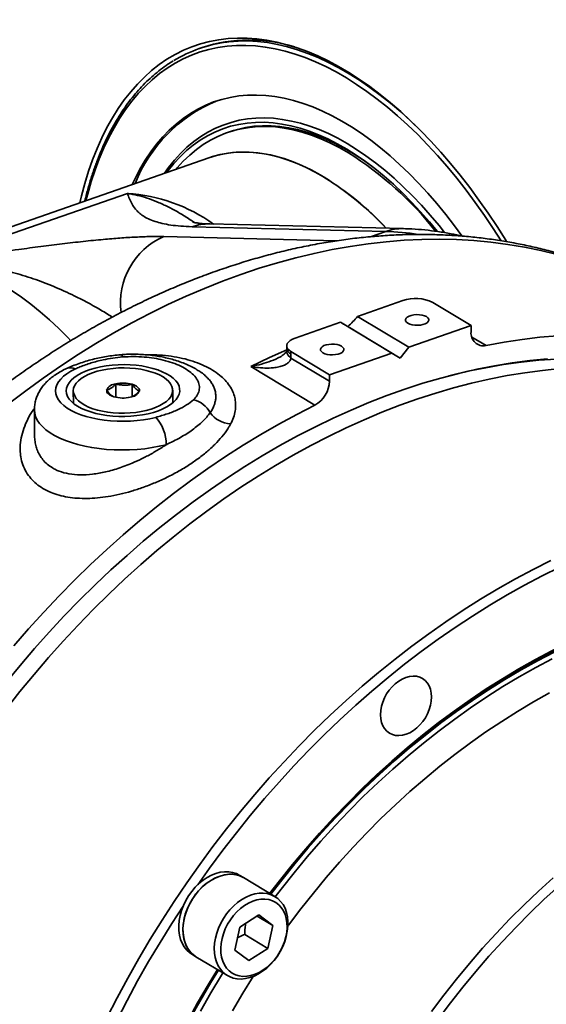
# Model space of a CAD drawing. Header units: millimetres. Extents: x -10540 to 6039, y -7467 to 6433.
# Tile 172 of 177: x 5879 to 5888, y -6882 to -6865. Entities that reach past the tile are written whole.
import ezdxf

# ---------------------------------------------------------------- set-up
doc = ezdxf.new("R2010")
doc.units = ezdxf.units.MM
doc.header["$LTSCALE"] = 8

msp = doc.modelspace()

# ---------------------------------------------------------------- linework, layer by layer
at = {"color": 7, "linetype": 'Continuous', "lineweight": 35}
for p, q in [((5882.281, -6865.366), (5882.233, -6865.382)), ((5882.746, -6866.792), (5882.71, -6866.805)), ((5882.394, -6867.233), (5875.973, -6869.469)), ((5877.66, -6869.005), (5881.015, -6867.837)), ((5885.682, -6868.432), (5882.406, -6868.352)), ((5885.385, -6868.479), (5882.109, -6868.399)), ((5882.205, -6868.365), (5882.214, -6868.371)), ((5885.126, -6868.569), (5885.385, -6868.479)), ((5881.629, -6868.566), (5884.556, -6868.637)), ((5885.673, -6869.649), (5884.906, -6869.916)), ((5886.827, -6870.071), (5886.177, -6869.679)), ((5884.618, -6870.016), (5883.852, -6870.283)), ((5884.618, -6870.016), (5885.485, -6870.538)), ((5884.618, -6870.016), (5884.619, -6870.016)), ((5884.905, -6869.917), (5884.906, -6869.916)), ((5884.906, -6869.916), (5885.773, -6870.438)), ((5884.743, -6870.088), (5885.629, -6870.622)), ((5885.773, -6870.438), (5886.827, -6870.071)), ((5886.827, -6870.18), (5886.827, -6870.071)), ((5886.839, -6870.266), (5887.079, -6870.41)), ((5883.708, -6870.415), (5883.709, -6870.456)), ((5883.781, -6870.513), (5884.431, -6870.905)), ((5883.781, -6870.513), (5883.781, -6870.554)), ((5885.629, -6870.622), (5885.773, -6870.438)), ((5883.781, -6870.554), (5883.779, -6870.621)), ((5883.779, -6870.621), (5884.431, -6871.014)), ((5884.431, -6870.905), (5885.485, -6870.538)), ((5885.485, -6870.538), (5885.629, -6870.622)), ((5884.183, -6871.419), (5883.1, -6870.766)), ((5882.256, -6870.864), (5882.263, -6870.868)), ((5884.431, -6871.014), (5884.431, -6870.905)), ((5880.1, -6871.175), (5880.101, -6871.388)), ((5880.818, -6871.285), (5880.817, -6871.058)), ((5881.095, -6871.274), (5881.094, -6871.065)), ((5881.781, -6871.379), (5881.78, -6871.167)), ((5880.787, -6871.277), (5880.821, -6871.285)), ((5879.442, -6871.499), (5879.444, -6871.919)), ((5882.979, -6879.413), (5882.907, -6879.37)), ((5883.51, -6879.733), (5882.979, -6879.413)), ((5882.918, -6880.25), (5883.238, -6880.043)), ((5883.208, -6880.062), (5883.474, -6880.222)), ((5883.238, -6880.043), (5883.474, -6880.222)), ((5882.834, -6880.637), (5882.918, -6880.25)), ((5883.474, -6880.222), (5883.39, -6880.609)), ((5882.998, -6880.373), (5883.39, -6880.609)), ((5883.07, -6880.817), (5882.834, -6880.637)), ((5883.39, -6880.609), (5883.07, -6880.817)), ((5882.102, -6880.706), (5882.174, -6880.75)), ((5882.174, -6880.75), (5882.705, -6881.069))]:
    msp.add_line(p, q, dxfattribs=at)
at = {"color": 7, "linetype": 'Continuous', "lineweight": 35, "flags": 128}
for points in [[(5880.211, -6867.993), (5880.239, -6867.877), (5880.295, -6867.666), (5880.358, -6867.462), (5880.427, -6867.266), (5880.502, -6867.077), (5880.582, -6866.896), (5880.669, -6866.723), (5880.761, -6866.558), (5880.859, -6866.402), (5880.962, -6866.255), (5881.07, -6866.117), (5881.183, -6865.988), (5881.301, -6865.868), (5881.424, -6865.758), (5881.552, -6865.657), (5881.684, -6865.567), (5881.82, -6865.486), (5881.961, -6865.415), (5882.105, -6865.355), (5882.253, -6865.304), (5882.404, -6865.264), (5882.558, -6865.235), (5882.716, -6865.216), (5882.876, -6865.207), (5883.039, -6865.209), (5883.205, -6865.221), (5883.372, -6865.243), (5883.542, -6865.276), (5883.713, -6865.32), (5883.885, -6865.373), (5884.059, -6865.437), (5884.233, -6865.511), (5884.409, -6865.595), (5884.585, -6865.689), (5884.761, -6865.793), (5884.937, -6865.906), (5885.112, -6866.029), (5885.288, -6866.161), (5885.462, -6866.302), (5885.636, -6866.452), (5885.808, -6866.611), (5885.979, -6866.779), (5886.148, -6866.954), (5886.315, -6867.138), (5886.48, -6867.33), (5886.643, -6867.529), (5886.803, -6867.735), (5886.96, -6867.948), (5887.115, -6868.168), (5887.265, -6868.394), (5887.413, -6868.626), (5887.428, -6868.651)], [(5887.333, -6868.637), (5887.2, -6868.43), (5887.051, -6868.207), (5886.898, -6867.99), (5886.741, -6867.781), (5886.583, -6867.578), (5886.421, -6867.382), (5886.257, -6867.194), (5886.092, -6867.014), (5885.924, -6866.842), (5885.754, -6866.678), (5885.584, -6866.523), (5885.412, -6866.376), (5885.239, -6866.239), (5885.065, -6866.11), (5884.891, -6865.991), (5884.717, -6865.881), (5884.543, -6865.781), (5884.369, -6865.69), (5884.196, -6865.61), (5884.023, -6865.539), (5883.852, -6865.479), (5883.681, -6865.429), (5883.513, -6865.389), (5883.346, -6865.359), (5883.181, -6865.34), (5883.018, -6865.331), (5882.857, -6865.333), (5882.699, -6865.345), (5882.544, -6865.367), (5882.393, -6865.4), (5882.244, -6865.443), (5882.099, -6865.496), (5881.958, -6865.559), (5881.82, -6865.633), (5881.687, -6865.716), (5881.558, -6865.809), (5881.433, -6865.912), (5881.313, -6866.025), (5881.198, -6866.147), (5881.088, -6866.278), (5880.983, -6866.419), (5880.883, -6866.568), (5880.789, -6866.726), (5880.7, -6866.892), (5880.617, -6867.067), (5880.539, -6867.249), (5880.468, -6867.439), (5880.402, -6867.637), (5880.343, -6867.842), (5880.313, -6867.957)], [(5882.696, -6865.275), (5882.731, -6865.27), (5882.89, -6865.258), (5883.052, -6865.257), (5883.216, -6865.266), (5883.383, -6865.285), (5883.551, -6865.315), (5883.721, -6865.355), (5883.893, -6865.406), (5884.065, -6865.467), (5884.239, -6865.538), (5884.414, -6865.619), (5884.589, -6865.71), (5884.765, -6865.811), (5884.94, -6865.922), (5885.116, -6866.042), (5885.291, -6866.171), (5885.465, -6866.31), (5885.638, -6866.458), (5885.81, -6866.614), (5885.887, -6866.688)], [(5886.672, -6868.554), (5886.548, -6868.386), (5886.399, -6868.194), (5886.247, -6868.008), (5886.093, -6867.83), (5885.936, -6867.661), (5885.778, -6867.499), (5885.618, -6867.345), (5885.457, -6867.2), (5885.294, -6867.064), (5885.131, -6866.937), (5884.967, -6866.819), (5884.803, -6866.71), (5884.639, -6866.611), (5884.475, -6866.522), (5884.311, -6866.442), (5884.148, -6866.373), (5883.986, -6866.314), (5883.825, -6866.265), (5883.666, -6866.226), (5883.508, -6866.197), (5883.353, -6866.179), (5883.199, -6866.172), (5883.048, -6866.174), (5882.9, -6866.187), (5882.754, -6866.211), (5882.612, -6866.245), (5882.473, -6866.289), (5882.338, -6866.344), (5882.207, -6866.408), (5882.079, -6866.483), (5881.956, -6866.568), (5881.837, -6866.662), (5881.723, -6866.766), (5881.614, -6866.88), (5881.509, -6867.003), (5881.41, -6867.135), (5881.316, -6867.275), (5881.227, -6867.425), (5881.144, -6867.583), (5881.096, -6867.685)], [(5886.377, -6868.496), (5886.285, -6868.381), (5886.136, -6868.204), (5885.986, -6868.036), (5885.833, -6867.875), (5885.679, -6867.722), (5885.523, -6867.578), (5885.366, -6867.443), (5885.208, -6867.316), (5885.049, -6867.199), (5884.89, -6867.091), (5884.731, -6866.993), (5884.572, -6866.904), (5884.413, -6866.825), (5884.255, -6866.756), (5884.098, -6866.697), (5883.942, -6866.649), (5883.787, -6866.611), (5883.634, -6866.583), (5883.483, -6866.565), (5883.334, -6866.558), (5883.188, -6866.561), (5883.045, -6866.575), (5882.904, -6866.599), (5882.767, -6866.634), (5882.633, -6866.679), (5882.503, -6866.734), (5882.376, -6866.799), (5882.254, -6866.875), (5882.136, -6866.96), (5882.022, -6867.055), (5881.913, -6867.159), (5881.809, -6867.273), (5881.71, -6867.396), (5881.639, -6867.495)], [(5886.254, -6868.476), (5886.122, -6868.317), (5885.972, -6868.146), (5885.821, -6867.983), (5885.667, -6867.828), (5885.512, -6867.682), (5885.356, -6867.545), (5885.198, -6867.416), (5885.04, -6867.297), (5884.882, -6867.187), (5884.723, -6867.086), (5884.564, -6866.995), (5884.406, -6866.914), (5884.248, -6866.843), (5884.091, -6866.783), (5883.935, -6866.732), (5883.781, -6866.692), (5883.628, -6866.662), (5883.477, -6866.642), (5883.328, -6866.633), (5883.182, -6866.634), (5883.038, -6866.646), (5882.897, -6866.669), (5882.76, -6866.701), (5882.626, -6866.744), (5882.495, -6866.798), (5882.369, -6866.861), (5882.246, -6866.935), (5882.128, -6867.019), (5882.014, -6867.112), (5881.905, -6867.215), (5881.801, -6867.328), (5881.701, -6867.45), (5881.677, -6867.482)], [(5885.184, -6867.405), (5885.146, -6867.376), (5884.988, -6867.264), (5884.831, -6867.162), (5884.673, -6867.07), (5884.515, -6866.987), (5884.358, -6866.914), (5884.202, -6866.851), (5884.047, -6866.799), (5883.893, -6866.756), (5883.741, -6866.724), (5883.591, -6866.703), (5883.443, -6866.692), (5883.297, -6866.691), (5883.154, -6866.701), (5883.014, -6866.721), (5882.876, -6866.752), (5882.746, -6866.792)], [(5881.841, -6867.425), (5881.858, -6867.405), (5881.96, -6867.292), (5882.068, -6867.189), (5882.181, -6867.095), (5882.298, -6867.01), (5882.419, -6866.936), (5882.544, -6866.872), (5882.674, -6866.818), (5882.807, -6866.774), (5882.943, -6866.741), (5883.082, -6866.718), (5883.225, -6866.705), (5883.37, -6866.703), (5883.518, -6866.712), (5883.667, -6866.731), (5883.819, -6866.76), (5883.972, -6866.8), (5884.127, -6866.85), (5884.283, -6866.91), (5884.44, -6866.98), (5884.597, -6867.061), (5884.755, -6867.151)], [(5885.392, -6868.425), (5885.336, -6868.367), (5885.187, -6868.22), (5885.037, -6868.081), (5884.885, -6867.951), (5884.733, -6867.83), (5884.58, -6867.718), (5884.427, -6867.615), (5884.273, -6867.522), (5884.12, -6867.439), (5883.967, -6867.365), (5883.815, -6867.302), (5883.664, -6867.248), (5883.514, -6867.205), (5883.365, -6867.172), (5883.219, -6867.15), (5883.074, -6867.138), (5882.932, -6867.136), (5882.793, -6867.145), (5882.656, -6867.164), (5882.522, -6867.193), (5882.394, -6867.233)], [(5884.341, -6867.562), (5884.188, -6867.475), (5884.035, -6867.397), (5883.883, -6867.329), (5883.731, -6867.271), (5883.581, -6867.223), (5883.432, -6867.186), (5883.285, -6867.159), (5883.14, -6867.142), (5882.997, -6867.136), (5882.856, -6867.139), (5882.718, -6867.154), (5882.584, -6867.178), (5882.452, -6867.213), (5882.394, -6867.233)], [(5888.281, -6868.868), (5888.007, -6868.802), (5887.729, -6868.745), (5887.447, -6868.698), (5887.162, -6868.661), (5886.874, -6868.635), (5886.582, -6868.618), (5886.288, -6868.612), (5885.992, -6868.616), (5885.692, -6868.629), (5885.391, -6868.653), (5885.088, -6868.688), (5884.783, -6868.732), (5884.477, -6868.786), (5884.17, -6868.85), (5883.862, -6868.925), (5883.553, -6869.009), (5883.244, -6869.103), (5882.934, -6869.206), (5882.625, -6869.32), (5882.316, -6869.443), (5882.007, -6869.575), (5881.7, -6869.717), (5881.393, -6869.868), (5881.087, -6870.028), (5880.784, -6870.197), (5880.481, -6870.375), (5880.181, -6870.562), (5879.883, -6870.758), (5879.588, -6870.962), (5879.295, -6871.174), (5879.006, -6871.394)], [(5880.058, -6870.328), (5880.008, -6870.276), (5879.854, -6870.121), (5879.698, -6869.975), (5879.541, -6869.838), (5879.382, -6869.711), (5879.223, -6869.594), (5879.064, -6869.487), (5878.904, -6869.39), (5878.745, -6869.304), (5878.586, -6869.228), (5878.428, -6869.163), (5878.271, -6869.109), (5878.115, -6869.066), (5877.962, -6869.035), (5877.81, -6869.014), (5877.66, -6869.005)], [(5885.756, -6870.032), (5885.789, -6870.047), (5885.83, -6870.059), (5885.875, -6870.065), (5885.922, -6870.067), (5885.97, -6870.063), (5886.013, -6870.054), (5886.052, -6870.041), (5886.082, -6870.024), (5886.102, -6870.004), (5886.112, -6869.983), (5886.11, -6869.961), (5886.096, -6869.94), (5886.072, -6869.921), (5886.039, -6869.906), (5885.999, -6869.894), (5885.954, -6869.888), (5885.906, -6869.886), (5885.859, -6869.89), (5885.815, -6869.899), (5885.777, -6869.912), (5885.747, -6869.929), (5885.726, -6869.949), (5885.717, -6869.97), (5885.719, -6869.992), (5885.732, -6870.013), (5885.756, -6870.032)], [(5883.852, -6870.283), (5883.805, -6870.302), (5883.766, -6870.325), (5883.737, -6870.35), (5883.718, -6870.378), (5883.709, -6870.406), (5883.711, -6870.435), (5883.724, -6870.463), (5883.748, -6870.489), (5883.781, -6870.513)], [(5888.29, -6870.245), (5887.99, -6870.271), (5887.688, -6870.308), (5887.384, -6870.354), (5887.079, -6870.41)], [(5883.1, -6870.766), (5883.42, -6870.612), (5883.708, -6870.483)], [(5884.319, -6870.532), (5884.352, -6870.548), (5884.392, -6870.559), (5884.437, -6870.566), (5884.485, -6870.568), (5884.532, -6870.564), (5884.576, -6870.555), (5884.614, -6870.542), (5884.644, -6870.525), (5884.665, -6870.505), (5884.674, -6870.484), (5884.672, -6870.462), (5884.659, -6870.441), (5884.635, -6870.422), (5884.602, -6870.406), (5884.561, -6870.395), (5884.516, -6870.388), (5884.468, -6870.387), (5884.421, -6870.39), (5884.377, -6870.399), (5884.339, -6870.412), (5884.309, -6870.43), (5884.289, -6870.449), (5884.279, -6870.471), (5884.281, -6870.493), (5884.295, -6870.513), (5884.319, -6870.532)], [(5878.961, -6876.115), (5879.2, -6875.823), (5879.444, -6875.538), (5879.693, -6875.258), (5879.947, -6874.985), (5880.206, -6874.718), (5880.469, -6874.459), (5880.737, -6874.206), (5881.008, -6873.96), (5881.283, -6873.722), (5881.562, -6873.491), (5881.844, -6873.268), (5882.129, -6873.053), (5882.417, -6872.846), (5882.708, -6872.647), (5883.001, -6872.457), (5883.296, -6872.275), (5883.594, -6872.102), (5883.893, -6871.938), (5884.193, -6871.783), (5884.495, -6871.637), (5884.797, -6871.501), (5885.1, -6871.373), (5885.404, -6871.256), (5885.708, -6871.147), (5886.012, -6871.049), (5886.316, -6870.96), (5886.619, -6870.881), (5886.921, -6870.811), (5887.223, -6870.752), (5887.523, -6870.703), (5887.822, -6870.663), (5888.119, -6870.634)], [(5880.906, -6870.565), (5880.91, -6870.566), (5880.918, -6870.572), (5880.926, -6870.585), (5880.934, -6870.603)], [(5892.116, -6871.419), (5892.068, -6871.395), (5891.824, -6871.277), (5891.575, -6871.168), (5891.321, -6871.069), (5891.062, -6870.98), (5890.799, -6870.901), (5890.531, -6870.832), (5890.26, -6870.772), (5889.984, -6870.723), (5889.706, -6870.684), (5889.424, -6870.655), (5889.138, -6870.636), (5888.85, -6870.627), (5888.56, -6870.628), (5888.266, -6870.639), (5887.971, -6870.66), (5887.674, -6870.692), (5887.375, -6870.733), (5887.075, -6870.785), (5886.773, -6870.846), (5886.471, -6870.918), (5886.45, -6870.923)], [(5888.328, -6870.801), (5888.032, -6870.83), (5887.734, -6870.87), (5887.435, -6870.919), (5887.134, -6870.978), (5886.833, -6871.047), (5886.531, -6871.126), (5886.228, -6871.215), (5885.925, -6871.313), (5885.622, -6871.421), (5885.319, -6871.538), (5885.016, -6871.665), (5884.715, -6871.801), (5884.414, -6871.947), (5884.115, -6872.102), (5883.817, -6872.265), (5883.52, -6872.438), (5883.226, -6872.619), (5882.933, -6872.808), (5882.644, -6873.006), (5882.356, -6873.213), (5882.072, -6873.427), (5881.791, -6873.65), (5881.513, -6873.88), (5881.239, -6874.117), (5880.968, -6874.362), (5880.701, -6874.614), (5880.439, -6874.873), (5880.181, -6875.139), (5879.928, -6875.412), (5879.679, -6875.69), (5879.436, -6875.975), (5879.197, -6876.266), (5878.965, -6876.562)], [(5880.134, -6870.806), (5880.059, -6870.844), (5879.992, -6870.886), (5879.934, -6870.93), (5879.886, -6870.977), (5879.848, -6871.025), (5879.821, -6871.075), (5879.805, -6871.126), (5879.8, -6871.178), (5879.806, -6871.229), (5879.823, -6871.28), (5879.851, -6871.329), (5879.89, -6871.378), (5879.938, -6871.424), (5879.997, -6871.467), (5880.065, -6871.508), (5880.141, -6871.546), (5880.225, -6871.58), (5880.316, -6871.61), (5880.413, -6871.635), (5880.515, -6871.656), (5880.622, -6871.673), (5880.731, -6871.684), (5880.843, -6871.691), (5880.955, -6871.692), (5881.067, -6871.688), (5881.178, -6871.68), (5881.287, -6871.666), (5881.392, -6871.648), (5881.493, -6871.625)], [(5880.173, -6871.438), (5880.239, -6871.474), (5880.313, -6871.506), (5880.394, -6871.534), (5880.481, -6871.558), (5880.573, -6871.578), (5880.669, -6871.593), (5880.769, -6871.604), (5880.87, -6871.609), (5880.972, -6871.61), (5881.074, -6871.605), (5881.174, -6871.596), (5881.272, -6871.582), (5881.366, -6871.563), (5881.455, -6871.54), (5881.538, -6871.512), (5881.614, -6871.481), (5881.683, -6871.446), (5881.744, -6871.408), (5881.795, -6871.368), (5881.837, -6871.325), (5881.868, -6871.28), (5881.889, -6871.234), (5881.899, -6871.188), (5881.898, -6871.141), (5881.887, -6871.095), (5881.865, -6871.049), (5881.832, -6871.005), (5881.789, -6870.963), (5881.736, -6870.923), (5881.675, -6870.886), (5881.605, -6870.852), (5881.528, -6870.822), (5881.444, -6870.796), (5881.354, -6870.774), (5881.26, -6870.756), (5881.162, -6870.743), (5881.061, -6870.735), (5880.959, -6870.732), (5880.857, -6870.734), (5880.756, -6870.741), (5880.657, -6870.753), (5880.561, -6870.77), (5880.469, -6870.791), (5880.383, -6870.816), (5880.303, -6870.845), (5880.23, -6870.878), (5880.166, -6870.915), (5880.11, -6870.954), (5880.063, -6870.996), (5880.027, -6871.04), (5880, -6871.085), (5879.985, -6871.131), (5879.98, -6871.178), (5879.986, -6871.224), (5880.003, -6871.27), (5880.031, -6871.315), (5880.069, -6871.359), (5880.116, -6871.4), (5880.173, -6871.438)], [(5880.187, -6871.345), (5880.235, -6871.382), (5880.292, -6871.418), (5880.357, -6871.45), (5880.429, -6871.478), (5880.509, -6871.502), (5880.594, -6871.522), (5880.683, -6871.538), (5880.776, -6871.548), (5880.871, -6871.554), (5880.967, -6871.555), (5881.062, -6871.551), (5881.156, -6871.541), (5881.247, -6871.527), (5881.334, -6871.509), (5881.416, -6871.486), (5881.492, -6871.458), (5881.561, -6871.427), (5881.621, -6871.393), (5881.673, -6871.356), (5881.715, -6871.316), (5881.747, -6871.275), (5881.768, -6871.232), (5881.779, -6871.189), (5881.779, -6871.145), (5881.767, -6871.101), (5881.745, -6871.059), (5881.713, -6871.018), (5881.67, -6870.978), (5881.618, -6870.942), (5881.557, -6870.908), (5881.488, -6870.878), (5881.412, -6870.852), (5881.33, -6870.83), (5881.242, -6870.812), (5881.151, -6870.799), (5881.057, -6870.791), (5880.961, -6870.787), (5880.866, -6870.789), (5880.771, -6870.796), (5880.678, -6870.807), (5880.589, -6870.824), (5880.504, -6870.845), (5880.425, -6870.87), (5880.353, -6870.899), (5880.288, -6870.932), (5880.232, -6870.967), (5880.185, -6871.006), (5880.148, -6871.046), (5880.121, -6871.089), (5880.105, -6871.132), (5880.1, -6871.176), (5880.106, -6871.219), (5880.123, -6871.262), (5880.15, -6871.304), (5880.187, -6871.345)], [(5880.664, -6871.164), (5880.664, -6871.181), (5880.668, -6871.197), (5880.678, -6871.213), (5880.692, -6871.228), (5880.71, -6871.243), (5880.732, -6871.256), (5880.758, -6871.267), (5880.787, -6871.277)], [(5881.217, -6871.178), (5881.217, -6871.162), (5881.212, -6871.145), (5881.202, -6871.129), (5881.188, -6871.114), (5881.17, -6871.1), (5881.148, -6871.087), (5881.122, -6871.075), (5881.094, -6871.065)], [(5884.183, -6871.419), (5883.878, -6871.575), (5883.574, -6871.74), (5883.272, -6871.915), (5882.971, -6872.098), (5882.673, -6872.29), (5882.377, -6872.49), (5882.084, -6872.698), (5881.794, -6872.915), (5881.506, -6873.139), (5881.222, -6873.372), (5880.942, -6873.612), (5880.665, -6873.86), (5880.392, -6874.114), (5880.124, -6874.376), (5879.859, -6874.645), (5879.599, -6874.92), (5879.344, -6875.202), (5879.094, -6875.489)], [(5881.67, -6872.088), (5881.553, -6872.115), (5881.432, -6872.137), (5881.308, -6872.155), (5881.18, -6872.167), (5881.051, -6872.175), (5880.921, -6872.177), (5880.791, -6872.174), (5880.662, -6872.166), (5880.535, -6872.153), (5880.412, -6872.135), (5880.292, -6872.112), (5880.178, -6872.084), (5880.069, -6872.052), (5879.966, -6872.016), (5879.871, -6871.976), (5879.784, -6871.932), (5879.706, -6871.885), (5879.637, -6871.834), (5879.578, -6871.782), (5879.529, -6871.727), (5879.49, -6871.67), (5879.463, -6871.612), (5879.447, -6871.553), (5879.442, -6871.499)], [(5880.668, -6881.784), (5880.841, -6881.447), (5881.02, -6881.113), (5881.207, -6880.783), (5881.4, -6880.456), (5881.6, -6880.134), (5881.806, -6879.815), (5882.018, -6879.501), (5882.237, -6879.192), (5882.461, -6878.888), (5882.691, -6878.589), (5882.927, -6878.296), (5883.168, -6878.008), (5883.414, -6877.726), (5883.665, -6877.451), (5883.92, -6877.182), (5884.181, -6876.919), (5884.445, -6876.664), (5884.714, -6876.415), (5884.986, -6876.174), (5885.262, -6875.94), (5885.542, -6875.714), (5885.825, -6875.495), (5886.111, -6875.285), (5886.399, -6875.082), (5886.69, -6874.889), (5886.984, -6874.703), (5887.279, -6874.526), (5887.576, -6874.358), (5887.875, -6874.199), (5888.175, -6874.049)], [(5888.329, -6874.161), (5888.03, -6874.309), (5887.732, -6874.465), (5887.435, -6874.63), (5887.141, -6874.805), (5886.848, -6874.987), (5886.558, -6875.179), (5886.27, -6875.378), (5885.985, -6875.586), (5885.703, -6875.802), (5885.424, -6876.026), (5885.149, -6876.257), (5884.877, -6876.496), (5884.609, -6876.742), (5884.344, -6876.996), (5884.085, -6877.256), (5883.829, -6877.523), (5883.579, -6877.796), (5883.333, -6878.076), (5883.093, -6878.361), (5882.857, -6878.652), (5882.628, -6878.949), (5882.403, -6879.251), (5882.203, -6879.533)], [(5883.42, -6879.679), (5883.584, -6879.467), (5883.804, -6879.192), (5884.031, -6878.923), (5884.262, -6878.659), (5884.499, -6878.402), (5884.74, -6878.151), (5884.985, -6877.907), (5885.235, -6877.67), (5885.488, -6877.44), (5885.746, -6877.217), (5886.007, -6877.002), (5886.271, -6876.795), (5886.539, -6876.595), (5886.809, -6876.404), (5887.082, -6876.221), (5887.357, -6876.047), (5887.634, -6875.881), (5887.913, -6875.724), (5888.194, -6875.576), (5888.475, -6875.437), (5888.758, -6875.307), (5889.042, -6875.187), (5889.284, -6875.091)], [(5883.44, -6879.691), (5883.624, -6879.453), (5883.845, -6879.179), (5884.072, -6878.911), (5884.303, -6878.65), (5884.54, -6878.394), (5884.781, -6878.145), (5885.026, -6877.903), (5885.276, -6877.668), (5885.53, -6877.439), (5885.787, -6877.219), (5886.048, -6877.006), (5886.312, -6876.801), (5886.579, -6876.603), (5886.849, -6876.414), (5887.122, -6876.234), (5887.397, -6876.062), (5887.673, -6875.898), (5887.952, -6875.744), (5888.232, -6875.598), (5888.513, -6875.462), (5888.795, -6875.334), (5889.078, -6875.217), (5889.331, -6875.12)], [(5888.199, -6875.709), (5887.919, -6875.857), (5887.641, -6876.014), (5887.365, -6876.18), (5887.091, -6876.355), (5886.819, -6876.538), (5886.55, -6876.729), (5886.284, -6876.929), (5886.021, -6877.136), (5885.761, -6877.352), (5885.505, -6877.575), (5885.253, -6877.805), (5885.004, -6878.042), (5884.76, -6878.287), (5884.521, -6878.538), (5884.286, -6878.796), (5884.057, -6879.06), (5883.832, -6879.33), (5883.613, -6879.605), (5883.513, -6879.735)], [(5886.157, -6876.355), (5886.152, -6876.289), (5886.139, -6876.226), (5886.117, -6876.17), (5886.087, -6876.12), (5886.05, -6876.078), (5886.006, -6876.044), (5885.957, -6876.02), (5885.903, -6876.006), (5885.845, -6876.003), (5885.785, -6876.009), (5885.724, -6876.025), (5885.662, -6876.052), (5885.602, -6876.087), (5885.545, -6876.131), (5885.491, -6876.183), (5885.442, -6876.241), (5885.398, -6876.305), (5885.362, -6876.372), (5885.333, -6876.443), (5885.311, -6876.514), (5885.299, -6876.586), (5885.295, -6876.656), (5885.299, -6876.723), (5885.313, -6876.785), (5885.335, -6876.842), (5885.364, -6876.892), (5885.401, -6876.934), (5885.445, -6876.967), (5885.495, -6876.991), (5885.549, -6877.005), (5885.607, -6877.009), (5885.667, -6877.002), (5885.728, -6876.986), (5885.79, -6876.96), (5885.85, -6876.924), (5885.907, -6876.88), (5885.961, -6876.829), (5886.01, -6876.77), (5886.053, -6876.707), (5886.09, -6876.639), (5886.119, -6876.569), (5886.14, -6876.497), (5886.153, -6876.425), (5886.157, -6876.355)], [(5888.154, -6876.288), (5887.883, -6876.44), (5887.612, -6876.6), (5887.344, -6876.769), (5887.078, -6876.947), (5886.815, -6877.133), (5886.554, -6877.327), (5886.297, -6877.529), (5886.043, -6877.739), (5885.792, -6877.957), (5885.546, -6878.182), (5885.303, -6878.414), (5885.065, -6878.653), (5884.831, -6878.898), (5884.602, -6879.15), (5884.378, -6879.409), (5884.159, -6879.673), (5883.945, -6879.943), (5883.737, -6880.218), (5883.729, -6880.229)], [(5882.102, -6880.706), (5882.066, -6880.682), (5882.017, -6880.638), (5881.974, -6880.585), (5881.939, -6880.524), (5881.912, -6880.457), (5881.893, -6880.384), (5881.883, -6880.306), (5881.882, -6880.224), (5881.889, -6880.14), (5881.905, -6880.054), (5881.929, -6879.968), (5881.961, -6879.883), (5882.001, -6879.8), (5882.048, -6879.72), (5882.102, -6879.645), (5882.161, -6879.575), (5882.225, -6879.512), (5882.293, -6879.457), (5882.363, -6879.409), (5882.436, -6879.37), (5882.51, -6879.341), (5882.584, -6879.322), (5882.656, -6879.312), (5882.727, -6879.313), (5882.794, -6879.324), (5882.857, -6879.345), (5882.907, -6879.37)], [(5882.174, -6880.75), (5882.152, -6880.735), (5882.101, -6880.693), (5882.056, -6880.642), (5882.019, -6880.584), (5881.99, -6880.518), (5881.969, -6880.446), (5881.957, -6880.369), (5881.953, -6880.288), (5881.959, -6880.204), (5881.972, -6880.119), (5881.994, -6880.033), (5882.025, -6879.947), (5882.063, -6879.864), (5882.108, -6879.783), (5882.16, -6879.707), (5882.218, -6879.636), (5882.281, -6879.571), (5882.348, -6879.513), (5882.418, -6879.464), (5882.49, -6879.423), (5882.564, -6879.391), (5882.637, -6879.369), (5882.71, -6879.357), (5882.781, -6879.355), (5882.85, -6879.364), (5882.914, -6879.382), (5882.973, -6879.41), (5882.979, -6879.413)], [(5882.174, -6880.75), (5882.138, -6880.726), (5882.089, -6880.681), (5882.046, -6880.628), (5882.011, -6880.568), (5881.984, -6880.501), (5881.966, -6880.427), (5881.955, -6880.349), (5881.954, -6880.267), (5881.961, -6880.183), (5881.977, -6880.097), (5882.001, -6880.011), (5882.034, -6879.926), (5882.074, -6879.843), (5882.121, -6879.764), (5882.174, -6879.689), (5882.233, -6879.619), (5882.297, -6879.556), (5882.365, -6879.5), (5882.436, -6879.453), (5882.508, -6879.414), (5882.582, -6879.385), (5882.656, -6879.365), (5882.728, -6879.356), (5882.799, -6879.356), (5882.866, -6879.367), (5882.929, -6879.388), (5882.979, -6879.413)], [(5886.157, -6881.676), (5886.364, -6881.401), (5886.578, -6881.131), (5886.797, -6880.867), (5887.021, -6880.608), (5887.25, -6880.356), (5887.484, -6880.111), (5887.722, -6879.872), (5887.965, -6879.64), (5888.212, -6879.415)], [(5883.55, -6880.739), (5883.495, -6880.812), (5883.435, -6880.88), (5883.37, -6880.942), (5883.301, -6880.995), (5883.23, -6881.041), (5883.157, -6881.077), (5883.083, -6881.104), (5883.009, -6881.121), (5882.937, -6881.128), (5882.868, -6881.125), (5882.801, -6881.111), (5882.739, -6881.088), (5882.682, -6881.055), (5882.631, -6881.013), (5882.587, -6880.962), (5882.55, -6880.904), (5882.521, -6880.838), (5882.5, -6880.766), (5882.488, -6880.689), (5882.484, -6880.608), (5882.489, -6880.524), (5882.503, -6880.439), (5882.525, -6880.352), (5882.556, -6880.267), (5882.594, -6880.184), (5882.639, -6880.103), (5882.691, -6880.027), (5882.749, -6879.956), (5882.812, -6879.891), (5882.878, -6879.833), (5882.949, -6879.784), (5883.021, -6879.743), (5883.095, -6879.711), (5883.168, -6879.689), (5883.241, -6879.677), (5883.312, -6879.675), (5883.38, -6879.683), (5883.445, -6879.702), (5883.504, -6879.73), (5883.558, -6879.768), (5883.606, -6879.814), (5883.646, -6879.869), (5883.68, -6879.931), (5883.705, -6880), (5883.721, -6880.075), (5883.729, -6880.154), (5883.729, -6880.236), (5883.719, -6880.321), (5883.701, -6880.407), (5883.675, -6880.493), (5883.641, -6880.578), (5883.599, -6880.66), (5883.55, -6880.739)], [(5888.309, -6879.555), (5888.064, -6879.779), (5887.824, -6880.01), (5887.587, -6880.248), (5887.356, -6880.492), (5887.128, -6880.743), (5886.906, -6881), (5886.689, -6881.263), (5886.478, -6881.532), (5886.272, -6881.806)], [(5883.553, -6880.733), (5883.599, -6880.658), (5883.638, -6880.579), (5883.67, -6880.499), (5883.693, -6880.416), (5883.708, -6880.335), (5883.715, -6880.254), (5883.712, -6880.177), (5883.701, -6880.103), (5883.681, -6880.035), (5883.652, -6879.972), (5883.616, -6879.917), (5883.573, -6879.87), (5883.523, -6879.832), (5883.467, -6879.804), (5883.406, -6879.785), (5883.341, -6879.776), (5883.273, -6879.778), (5883.204, -6879.79), (5883.133, -6879.812), (5883.063, -6879.844), (5882.995, -6879.885), (5882.929, -6879.934), (5882.866, -6879.992), (5882.808, -6880.056), (5882.756, -6880.126), (5882.709, -6880.201), (5882.67, -6880.28), (5882.638, -6880.361), (5882.615, -6880.443), (5882.6, -6880.525), (5882.594, -6880.605), (5882.596, -6880.683), (5882.608, -6880.756), (5882.628, -6880.825), (5882.656, -6880.887), (5882.692, -6880.942), (5882.736, -6880.989), (5882.786, -6881.027), (5882.841, -6881.056), (5882.902, -6881.075), (5882.967, -6881.083), (5883.035, -6881.082), (5883.104, -6881.07), (5883.175, -6881.048), (5883.245, -6881.016), (5883.313, -6880.975), (5883.38, -6880.925), (5883.442, -6880.868), (5883.5, -6880.803), (5883.553, -6880.733)], [(5881.955, -6879.897), (5881.767, -6880.187), (5881.567, -6880.508), (5881.374, -6880.832), (5881.188, -6881.161), (5881.008, -6881.493), (5880.836, -6881.828)], [(5880.225, -6888.356), (5880.236, -6888.056), (5880.256, -6887.733), (5880.284, -6887.408), (5880.322, -6887.08), (5880.367, -6886.752), (5880.422, -6886.422), (5880.484, -6886.091), (5880.555, -6885.759), (5880.635, -6885.428), (5880.722, -6885.096), (5880.818, -6884.764), (5880.922, -6884.433), (5881.034, -6884.104), (5881.154, -6883.775), (5881.281, -6883.448), (5881.416, -6883.122), (5881.559, -6882.799), (5881.709, -6882.478), (5881.866, -6882.16), (5882.031, -6881.845), (5882.202, -6881.533), (5882.381, -6881.225), (5882.536, -6880.968)], [(5882.628, -6881.023), (5882.606, -6881.06), (5882.423, -6881.364), (5882.248, -6881.673)], [(5883.144, -6881.083), (5882.966, -6881.368), (5882.789, -6881.667)]]:
    msp.add_lwpolyline(points, dxfattribs=at)
at = {"color": 7, "linetype": 'Continuous', "lineweight": 35}
for centre, radius, start, end in [((5882.972, -6867.503), 2.245, 97.0471, 121.5345), ((5883.072, -6867.765), 2.526, 72.3457, 108.2421), ((5883.494, -6868.61), 2.532, 112.7085, 158.1594), ((5881.59, -6872.15), 5.917, 38.4059, 57.6598), ((5881.672, -6871.884), 5.08, 42.9168, 58.2944), ((5880.832, -6870.666), 2.835, 54.6515, 86.3091), ((5882.386, -6869.19), 0.838, 88.6628, 109.3501), ((5885.663, -6869.27), 0.838, 88.6605, 109.3501), ((5885.277, -6872.653), 4.175, 80.9869, 88.518), ((5882.118, -6869.686), 1.222, 113.5652, 187.7368), ((5885.888, -6870.277), 0.664, 64.199, 108.8915), ((5887.036, -6870.204), 0.211, 173.4005, 281.5537), ((5883.858, -6870.493), 0.151, 181.2456, 238.2613), ((5883.831, -6870.441), 0.123, 186.7342, 246.039), ((5880.053, -6870.961), 0.176, 62.3092, 112.4847), ((5883.961, -6871.004), 0.47, 298.1693, 358.7537), ((5880.827, -6871.237), 0.179, 93.3279, 155.951), ((5880.942, -6871.61), 0.566, 74.4124, 102.7037), ((5881.053, -6871.105), 0.179, 273.3279, 335.951), ((5880.939, -6870.732), 0.566, 254.4124, 282.7037), ((5882.031, -6871.744), 0.43, 27.2741, 76.4176), ((5881.004, -6872.076), 0.666, 358.9696, 42.6852), ((5882.791, -6871.271), 0.467, 216.1671, 266.1284), ((5893.206, -6885.448), 11.059, 110.6804, 119.568), ((5895.067, -6888.918), 14.817, 147.6072, 177.908)]:
    msp.add_arc(centre, radius, start, end, dxfattribs=at)
for points, knots in [([(5880.538, -6860.163), (5880.507, -6860.175), (5880.414, -6860.21), (5880.263, -6860.279), (5880.084, -6860.368), (5879.91, -6860.467), (5879.739, -6860.575), (5879.573, -6860.691), (5879.41, -6860.817), (5879.251, -6860.951), (5879.097, -6861.094), (5878.946, -6861.246), (5878.801, -6861.406), (5878.66, -6861.574), (5878.523, -6861.751), (5878.392, -6861.936), (5878.265, -6862.129), (5878.144, -6862.33), (5878.028, -6862.538), (5877.917, -6862.754), (5877.811, -6862.978), (5877.711, -6863.209), (5877.617, -6863.446), (5877.528, -6863.691), (5877.445, -6863.942), (5877.367, -6864.199), (5877.295, -6864.462), (5877.23, -6864.732), (5877.169, -6865.007), (5877.115, -6865.288), (5877.067, -6865.574), (5877.025, -6865.865), (5876.989, -6866.161), (5876.958, -6866.462), (5876.934, -6866.767), (5876.916, -6867.058), (5876.909, -6867.249), (5876.906, -6867.336)], [0, 0, 0, 0, 0.0142466, 0.0426742, 0.0711149, 0.0995825, 0.1280895, 0.1566472, 0.1852647, 0.2139493, 0.242706, 0.2715375, 0.3004446, 0.3294257, 0.3584781, 0.3875973, 0.4167778, 0.4460136, 0.4752983, 0.5046251, 0.5339878, 0.56338, 0.5927961, 0.6222308, 0.6516794, 0.6811378, 0.7106025, 0.7400704, 0.7695385, 0.7990046, 0.828467, 0.8579245, 0.8873761, 0.916821, 0.9462589, 0.9756892, 1, 1, 1, 1]), ([(5881.79, -6865.594), (5881.759, -6865.613), (5881.686, -6865.657), (5881.575, -6865.739), (5881.455, -6865.837), (5881.339, -6865.944), (5881.227, -6866.059), (5881.12, -6866.183), (5881.018, -6866.315), (5880.92, -6866.455), (5880.827, -6866.603), (5880.739, -6866.758), (5880.657, -6866.922), (5880.579, -6867.092), (5880.507, -6867.27), (5880.44, -6867.454), (5880.379, -6867.645), (5880.33, -6867.815), (5880.304, -6867.923), (5880.294, -6867.964)], [0, 0, 0, 0, 0.042853, 0.10388, 0.164961, 0.226102, 0.287307, 0.348575, 0.409904, 0.471288, 0.532721, 0.594195, 0.655704, 0.71724, 0.778796, 0.840368, 0.901951, 0.96354, 1, 1, 1, 1]), ([(5882.109, -6868.399), (5882.042, -6868.397), (5881.91, -6868.391), (5881.744, -6868.372), (5881.6, -6868.345), (5881.473, -6868.31), (5881.365, -6868.267), (5881.276, -6868.216), (5881.205, -6868.161), (5881.142, -6868.095), (5881.091, -6868.017), (5881.049, -6867.928), (5881.026, -6867.868), (5881.015, -6867.837), (5881.015, -6867.837)], [0, 0, 0, 0, 0.075092, 0.150207, 0.227206, 0.304221, 0.390163, 0.476213, 0.562328, 0.648358, 0.765224, 0.882125, 0.999028, 1, 1, 1, 1]), ([(5881.015, -6867.837), (5881.015, -6867.837), (5881.019, -6867.838), (5881.036, -6867.84), (5881.104, -6867.851), (5881.224, -6867.876), (5881.387, -6867.926), (5881.554, -6867.992), (5881.724, -6868.072), (5881.899, -6868.168), (5882.041, -6868.254), (5882.127, -6868.313), (5882.151, -6868.329)], [0, 0, 0, 0, 0.00216, 0.009956, 0.04704, 0.194747, 0.342518, 0.49029, 0.639154, 0.78802, 0.939954, 1, 1, 1, 1]), ([(5882.407, -6868.352), (5882.393, -6868.352), (5882.356, -6868.351), (5882.304, -6868.348), (5882.252, -6868.344), (5882.208, -6868.339), (5882.174, -6868.334), (5882.148, -6868.329), (5882.132, -6868.325), (5882.124, -6868.323), (5882.125, -6868.323), (5882.126, -6868.323)], [0, 0, 0, 0, 0.0722366, 0.1924234, 0.3150909, 0.4400071, 0.563969, 0.6908508, 0.8199014, 0.9513908, 1, 1, 1, 1]), ([(5886.68, -6868.559), (5886.616, -6868.545), (5886.477, -6868.514), (5886.265, -6868.48), (5886.045, -6868.453), (5885.851, -6868.437), (5885.73, -6868.433), (5885.682, -6868.432)], [0, 0, 0, 0, 0.194679, 0.416626, 0.636824, 0.855275, 1, 1, 1, 1]), ([(5877.66, -6869.005), (5877.662, -6869.005), (5877.833, -6868.979), (5878.173, -6868.928), (5878.678, -6868.854), (5879.137, -6868.789), (5879.549, -6868.734), (5879.914, -6868.688), (5880.269, -6868.648), (5880.594, -6868.615), (5880.89, -6868.59), (5881.157, -6868.574), (5881.409, -6868.564), (5881.556, -6868.565), (5881.629, -6868.566)], [0, 0, 0, 0, 0.000972, 0.116164, 0.231353, 0.346512, 0.433825, 0.521226, 0.608559, 0.69578, 0.771023, 0.846252, 0.923139, 1, 1, 1, 1]), ([(5888.706, -6868.98), (5888.657, -6868.963), (5888.521, -6868.917), (5888.295, -6868.848), (5888.028, -6868.776), (5887.757, -6868.714), (5887.484, -6868.66), (5887.206, -6868.616), (5886.926, -6868.58), (5886.643, -6868.554), (5886.357, -6868.537), (5886.069, -6868.529), (5885.779, -6868.53), (5885.486, -6868.541), (5885.192, -6868.561), (5884.896, -6868.59), (5884.598, -6868.629), (5884.3, -6868.677), (5884, -6868.734), (5883.7, -6868.8), (5883.399, -6868.876), (5883.098, -6868.96), (5882.797, -6869.054), (5882.496, -6869.156), (5882.195, -6869.268), (5881.895, -6869.388), (5881.596, -6869.517), (5881.298, -6869.654), (5881.002, -6869.8), (5880.707, -6869.954), (5880.413, -6870.117), (5880.122, -6870.287), (5879.833, -6870.466), (5879.546, -6870.652), (5879.262, -6870.846), (5878.98, -6871.048), (5878.766, -6871.208), (5878.646, -6871.302), (5878.617, -6871.323)], [0, 0, 0, 0, 0.015974, 0.043964, 0.07198, 0.100037, 0.128139, 0.156291, 0.184496, 0.212754, 0.241068, 0.269438, 0.297865, 0.326348, 0.354885, 0.383475, 0.412117, 0.440806, 0.469542, 0.49832, 0.527137, 0.55599, 0.584876, 0.613792, 0.642733, 0.671698, 0.700682, 0.729683, 0.758699, 0.787726, 0.816763, 0.845808, 0.874858, 0.903912, 0.932969, 0.962027, 0.991085, 1, 1, 1, 1]), ([(5880.758, -6869.929), (5880.753, -6869.926), (5880.684, -6869.879), (5880.473, -6869.753), (5880.149, -6869.578), (5879.773, -6869.409), (5879.423, -6869.276), (5879.068, -6869.166), (5878.71, -6869.082), (5878.35, -6869.026), (5878.027, -6869.001), (5877.804, -6869), (5877.694, -6869.004), (5877.667, -6869.005), (5877.662, -6869.005), (5877.66, -6869.005)], [0, 0, 0, 0, 0.004677, 0.075006, 0.216294, 0.327299, 0.438362, 0.549348, 0.663135, 0.777012, 0.890786, 0.97362, 0.994416, 0.998789, 1, 1, 1, 1]), ([(5884.743, -6870.088), (5884.725, -6870.078), (5884.69, -6870.057), (5884.643, -6870.03), (5884.619, -6870.016)], [0, 0, 0, 0, 0.494701, 1, 1, 1, 1]), ([(5884.905, -6869.917), (5884.88, -6869.947), (5884.831, -6870.008), (5884.772, -6870.061), (5884.743, -6870.088)], [0, 0, 0, 0, 0.494916, 1, 1, 1, 1]), ([(5883.707, -6870.496), (5883.707, -6870.496), (5883.707, -6870.497), (5883.707, -6870.499), (5883.704, -6870.508), (5883.694, -6870.524), (5883.676, -6870.544), (5883.649, -6870.568), (5883.612, -6870.594), (5883.578, -6870.614), (5883.555, -6870.623), (5883.55, -6870.626)], [0, 0, 0, 0, 0.008335, 0.137464, 0.258149, 0.375144, 0.504415, 0.638565, 0.785992, 0.953169, 1, 1, 1, 1]), ([(5883.708, -6870.455), (5883.708, -6870.467), (5883.708, -6870.481), (5883.707, -6870.493), (5883.707, -6870.496)], [0, 0, 0, 0, 0.8053151, 1, 1, 1, 1]), ([(5880.906, -6870.565), (5880.904, -6870.565), (5880.861, -6870.568), (5880.779, -6870.578), (5880.66, -6870.595), (5880.542, -6870.617), (5880.425, -6870.644), (5880.309, -6870.676), (5880.195, -6870.713), (5880.087, -6870.754), (5880.019, -6870.784), (5879.986, -6870.799)], [0, 0, 0, 0, 0.006297, 0.123571, 0.242885, 0.362972, 0.486167, 0.61267, 0.742414, 0.874853, 1, 1, 1, 1]), ([(5880.934, -6870.603), (5880.878, -6870.609), (5880.766, -6870.621), (5880.586, -6870.654), (5880.397, -6870.703), (5880.243, -6870.757), (5880.16, -6870.794), (5880.134, -6870.806)], [0, 0, 0, 0, 0.1845386, 0.3722481, 0.6260003, 0.885663, 1, 1, 1, 1]), ([(5882.257, -6870.863), (5882.236, -6870.848), (5882.187, -6870.814), (5882.103, -6870.768), (5882.007, -6870.724), (5881.905, -6870.684), (5881.798, -6870.65), (5881.687, -6870.621), (5881.575, -6870.597), (5881.46, -6870.579), (5881.345, -6870.566), (5881.228, -6870.558), (5881.112, -6870.555), (5881.004, -6870.557), (5880.936, -6870.563), (5880.906, -6870.565)], [0, 0, 0, 0, 0.065008, 0.145483, 0.2284, 0.311643, 0.394078, 0.475269, 0.555044, 0.63332, 0.710658, 0.788321, 0.864805, 0.940011, 1, 1, 1, 1]), ([(5882.132, -6871.326), (5882.153, -6871.304), (5882.199, -6871.254), (5882.232, -6871.172), (5882.236, -6871.082), (5882.203, -6870.993), (5882.139, -6870.907), (5882.043, -6870.828), (5881.923, -6870.759), (5881.781, -6870.7), (5881.628, -6870.655), (5881.466, -6870.623), (5881.297, -6870.602), (5881.117, -6870.593), (5880.995, -6870.6), (5880.934, -6870.603)], [0, 0, 0, 0, 0.064447, 0.144753, 0.225104, 0.307113, 0.389138, 0.470298, 0.55146, 0.629299, 0.707131, 0.777595, 0.848043, 0.924052, 1, 1, 1, 1]), ([(5881.35, -6870.568), (5881.387, -6870.567), (5881.493, -6870.564), (5881.662, -6870.577), (5881.854, -6870.605), (5882.036, -6870.647), (5882.203, -6870.702), (5882.354, -6870.768), (5882.487, -6870.844), (5882.599, -6870.928), (5882.69, -6871.019), (5882.761, -6871.114), (5882.81, -6871.212), (5882.838, -6871.312), (5882.848, -6871.413), (5882.84, -6871.517), (5882.813, -6871.626), (5882.777, -6871.7), (5882.76, -6871.737)], [0, 0, 0, 0, 0.036531, 0.103535, 0.172554, 0.241806, 0.310847, 0.378821, 0.446994, 0.514969, 0.578984, 0.643167, 0.70717, 0.764951, 0.82287, 0.880628, 0.940321, 1, 1, 1, 1]), ([(5883.779, -6870.621), (5883.777, -6870.63), (5883.773, -6870.649), (5883.761, -6870.669), (5883.75, -6870.684), (5883.732, -6870.703), (5883.702, -6870.725), (5883.647, -6870.752), (5883.574, -6870.774), (5883.468, -6870.79), (5883.34, -6870.793), (5883.227, -6870.784), (5883.147, -6870.774), (5883.116, -6870.769), (5883.1, -6870.766), (5883.1, -6870.766)], [0, 0, 0, 0, 0.039079, 0.079535, 0.101332, 0.123246, 0.193354, 0.265169, 0.387318, 0.511645, 0.696873, 0.8844, 0.941141, 0.997925, 1, 1, 1, 1]), ([(5883.1, -6870.766), (5883.101, -6870.766), (5883.135, -6870.759), (5883.224, -6870.74), (5883.365, -6870.7), (5883.482, -6870.659), (5883.541, -6870.63), (5883.55, -6870.625)], [0, 0, 0, 0, 0.003972, 0.222071, 0.579373, 0.936386, 1, 1, 1, 1]), ([(5879.985, -6870.799), (5879.969, -6870.807), (5879.919, -6870.83), (5879.842, -6870.874), (5879.756, -6870.931), (5879.682, -6870.992), (5879.619, -6871.055), (5879.567, -6871.119), (5879.525, -6871.185), (5879.491, -6871.253), (5879.465, -6871.325), (5879.448, -6871.4), (5879.441, -6871.46), (5879.442, -6871.493), (5879.443, -6871.5)], [0, 0, 0, 0, 0.056075, 0.16379, 0.272521, 0.380513, 0.473356, 0.562074, 0.647073, 0.729058, 0.808805, 0.89455, 0.97801, 1, 1, 1, 1]), ([(5882.263, -6870.868), (5882.27, -6870.872), (5882.302, -6870.892), (5882.347, -6870.934), (5882.402, -6870.99), (5882.445, -6871.05), (5882.478, -6871.112), (5882.5, -6871.177), (5882.51, -6871.243), (5882.509, -6871.31), (5882.497, -6871.376), (5882.473, -6871.445), (5882.444, -6871.502), (5882.421, -6871.536), (5882.414, -6871.547)], [0, 0, 0, 0, 0.022782, 0.117188, 0.212282, 0.304684, 0.397746, 0.49294, 0.588893, 0.678654, 0.769103, 0.861852, 0.955458, 1, 1, 1, 1]), ([(5880.817, -6871.058), (5880.804, -6871.073), (5880.777, -6871.103), (5880.737, -6871.134), (5880.699, -6871.155), (5880.675, -6871.161), (5880.664, -6871.164)], [0, 0, 0, 0, 0.2645767, 0.5348892, 0.7653129, 1, 1, 1, 1]), ([(5880.664, -6871.164), (5880.669, -6871.173), (5880.685, -6871.196), (5880.712, -6871.228), (5880.748, -6871.261), (5880.772, -6871.271), (5880.787, -6871.277)], [0, 0, 0, 0, 0.144035, 0.392244, 0.646567, 1, 1, 1, 1]), ([(5881.094, -6871.065), (5881.07, -6871.07), (5881.021, -6871.08), (5880.949, -6871.082), (5880.881, -6871.074), (5880.838, -6871.064), (5880.817, -6871.058)], [0, 0, 0, 0, 0.264577, 0.534889, 0.765313, 1, 1, 1, 1]), ([(5881.063, -6871.284), (5881.077, -6871.28), (5881.104, -6871.273), (5881.143, -6871.249), (5881.182, -6871.217), (5881.205, -6871.191), (5881.217, -6871.178)], [0, 0, 0, 0, 0.264577, 0.534889, 0.765313, 1, 1, 1, 1]), ([(5881.217, -6871.178), (5881.202, -6871.172), (5881.178, -6871.162), (5881.142, -6871.129), (5881.115, -6871.097), (5881.099, -6871.074), (5881.094, -6871.065)], [0, 0, 0, 0, 0.353432, 0.601365, 0.855966, 1, 1, 1, 1]), ([(5881.493, -6871.625), (5881.56, -6871.606), (5881.695, -6871.568), (5881.87, -6871.497), (5882.023, -6871.417), (5882.096, -6871.357), (5882.132, -6871.326)], [0, 0, 0, 0, 0.2530221, 0.5109479, 0.7522078, 1, 1, 1, 1]), ([(5882.76, -6871.737), (5882.75, -6871.754), (5882.717, -6871.815), (5882.643, -6871.92), (5882.53, -6872.05), (5882.395, -6872.179), (5882.239, -6872.305), (5882.066, -6872.426), (5881.881, -6872.538), (5881.686, -6872.641), (5881.485, -6872.732), (5881.282, -6872.811), (5881.081, -6872.876), (5880.884, -6872.928), (5880.692, -6872.966), (5880.508, -6872.989), (5880.333, -6872.999), (5880.164, -6872.995), (5880.005, -6872.977), (5879.857, -6872.945), (5879.714, -6872.896), (5879.585, -6872.832), (5879.472, -6872.752), (5879.378, -6872.659), (5879.3, -6872.551), (5879.243, -6872.428), (5879.218, -6872.335), (5879.202, -6872.235), (5879.197, -6872.128), (5879.215, -6871.97), (5879.258, -6871.812), (5879.327, -6871.656), (5879.389, -6871.543), (5879.435, -6871.484), (5879.442, -6871.474)], [0, 0, 0, 0, 0.01342, 0.048545, 0.0838, 0.11893, 0.154879, 0.190959, 0.226916, 0.261997, 0.29719, 0.332275, 0.365037, 0.397888, 0.430646, 0.461186, 0.491805, 0.522337, 0.5523, 0.582346, 0.612302, 0.646465, 0.677135, 0.707807, 0.741296, 0.774908, 0.808409, 0.812472, 0.848829, 0.885321, 0.921689, 0.957318, 0.993062, 1, 1, 1, 1]), ([(5882.414, -6871.547), (5882.395, -6871.571), (5882.359, -6871.62), (5882.289, -6871.692), (5882.209, -6871.764), (5882.118, -6871.834), (5882.019, -6871.902), (5881.91, -6871.967), (5881.795, -6872.03), (5881.711, -6872.068), (5881.67, -6872.088)], [0, 0, 0, 0, 0.1215504, 0.2431065, 0.3685105, 0.4939219, 0.6187259, 0.743537, 0.8717651, 1, 1, 1, 1]), ([(5879.444, -6871.917), (5879.445, -6871.949), (5879.447, -6872.012), (5879.464, -6872.101), (5879.492, -6872.187), (5879.532, -6872.268), (5879.586, -6872.346), (5879.657, -6872.419), (5879.731, -6872.472), (5879.8, -6872.51), (5879.889, -6872.549), (5880.025, -6872.586), (5880.216, -6872.603), (5880.425, -6872.591), (5880.649, -6872.551), (5880.886, -6872.483), (5881.105, -6872.398), (5881.298, -6872.307), (5881.463, -6872.218), (5881.586, -6872.143), (5881.653, -6872.099), (5881.67, -6872.088)], [0, 0, 0, 0, 0.041442, 0.082285, 0.123123, 0.165467, 0.207806, 0.255665, 0.304214, 0.330989, 0.357886, 0.427868, 0.499948, 0.57262, 0.647147, 0.726506, 0.807786, 0.865677, 0.923733, 0.981623, 1, 1, 1, 1]), ([(5883.43, -6879.685), (5883.482, -6879.617), (5883.601, -6879.46), (5883.795, -6879.22), (5884.008, -6878.964), (5884.227, -6878.713), (5884.45, -6878.469), (5884.677, -6878.229), (5884.908, -6877.996), (5885.144, -6877.769), (5885.383, -6877.549), (5885.625, -6877.335), (5885.87, -6877.127), (5886.119, -6876.927), (5886.371, -6876.733), (5886.625, -6876.547), (5886.882, -6876.369), (5887.14, -6876.197), (5887.401, -6876.034), (5887.606, -6875.911), (5887.724, -6875.846), (5887.754, -6875.829)], [0, 0, 0, 0, 0.042288, 0.097521, 0.152754, 0.207986, 0.263219, 0.318451, 0.373682, 0.428913, 0.484144, 0.539375, 0.594605, 0.649835, 0.705064, 0.760294, 0.815522, 0.870751, 0.92598, 0.981208, 1, 1, 1, 1]), ([(5882.998, -6880.373), (5882.999, -6880.336), (5883.002, -6880.272), (5883.013, -6880.211), (5883.018, -6880.185)], [0, 0, 0, 0, 0.5778369, 1, 1, 1, 1]), ([(5882.879, -6880.43), (5882.889, -6880.424), (5882.926, -6880.403), (5882.968, -6880.386), (5882.998, -6880.373)], [0, 0, 0, 0, 0.276497, 1, 1, 1, 1]), ([(5880.24, -6888.365), (5880.24, -6888.317), (5880.243, -6888.169), (5880.256, -6887.917), (5880.278, -6887.61), (5880.307, -6887.302), (5880.345, -6886.991), (5880.39, -6886.68), (5880.443, -6886.367), (5880.503, -6886.053), (5880.571, -6885.74), (5880.646, -6885.425), (5880.729, -6885.111), (5880.819, -6884.797), (5880.916, -6884.483), (5881.021, -6884.171), (5881.133, -6883.859), (5881.251, -6883.549), (5881.377, -6883.24), (5881.51, -6882.933), (5881.649, -6882.628), (5881.795, -6882.325), (5881.947, -6882.025), (5882.105, -6881.728), (5882.27, -6881.434), (5882.417, -6881.182), (5882.511, -6881.03), (5882.546, -6880.974)], [0, 0, 0, 0, 0.019636, 0.061194, 0.102751, 0.144309, 0.185867, 0.227424, 0.268982, 0.31054, 0.352098, 0.393656, 0.435214, 0.476773, 0.518332, 0.55989, 0.60145, 0.643009, 0.684568, 0.726128, 0.767688, 0.809248, 0.850808, 0.892368, 0.933928, 0.975488, 1, 1, 1, 1])]:
    msp.add_open_spline(points, degree=3, knots=knots, dxfattribs=at)

doc.saveas('drawing.dxf')
